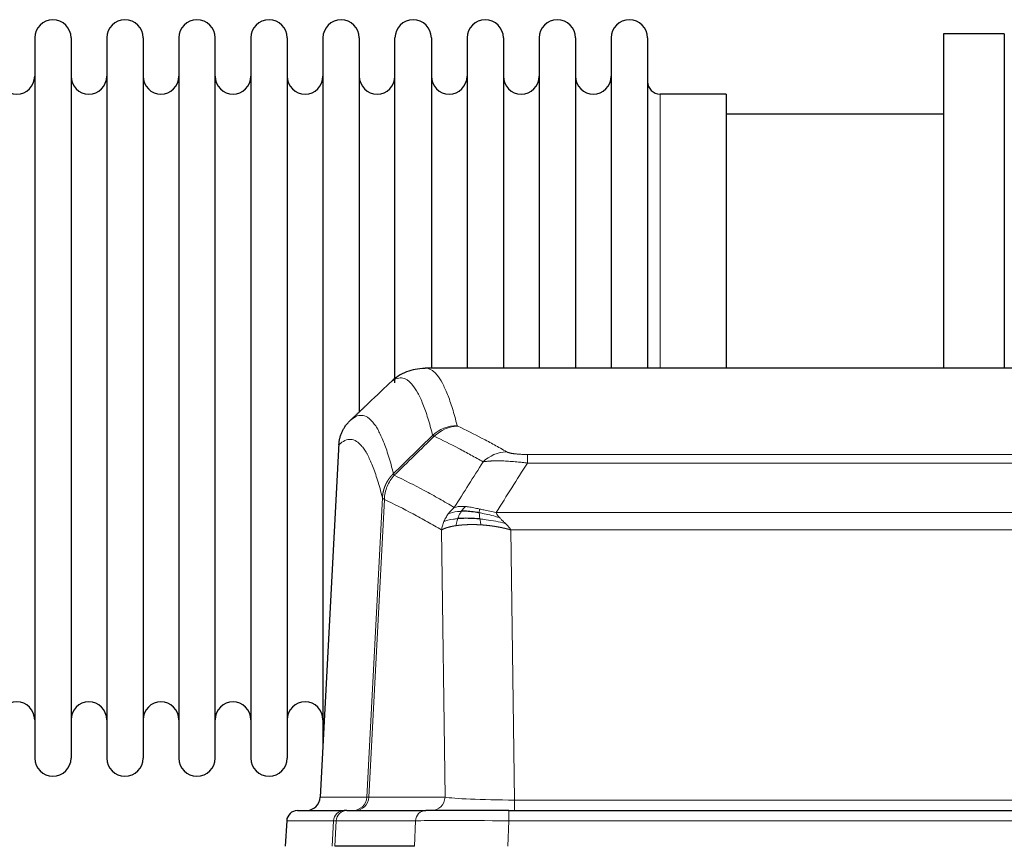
# Model space of a CAD drawing. Header units: inches. Extents: x 0 to 20790, y -12 to 14700.
# Tile 75 of 184: x 2362 to 2638, y 12133 to 12364. Entities that reach past the tile are written whole.
import ezdxf

# ---------------------------------------------------------------- set-up
doc = ezdxf.new("R2010")
doc.units = ezdxf.units.IN
doc.layers.add('1', color=7, linetype='Continuous', true_color=0xffffff)

msp = doc.modelspace()

# ---------------------------------------------------------------- linework, layer by layer
at = {"layer": '1', "color": 2, "linetype": 'Continuous', "lineweight": 25}
for p, q in [((2638.169, 12360.324), (2621.169, 12360.324)), ((2621.169, 12360.324), (2621.169, 12266.726)), ((2638.169, 12360.324), (2638.169, 12266.726)), ((2366.369, 12359.224), (2366.369, 12157.424)), ((2376.569, 12359.224), (2376.569, 12157.424)), ((2386.569, 12359.224), (2386.569, 12157.424)), ((2396.769, 12359.224), (2396.769, 12157.424)), ((2406.769, 12359.224), (2406.769, 12157.424)), ((2416.969, 12157.424), (2416.969, 12359.224)), ((2426.969, 12359.224), (2426.969, 12157.424)), ((2437.169, 12359.224), (2437.169, 12157.424)), ((2447.169, 12359.224), (2447.169, 12258.324)), ((2457.369, 12359.224), (2457.369, 12258.324)), ((2467.369, 12262.543), (2467.369, 12359.224)), ((2477.569, 12359.224), (2477.569, 12266.725)), ((2487.569, 12359.224), (2487.569, 12266.725)), ((2497.769, 12359.224), (2497.769, 12266.725)), ((2507.769, 12359.224), (2507.769, 12266.725)), ((2517.969, 12359.224), (2517.969, 12266.725)), ((2527.969, 12359.224), (2527.969, 12266.725)), ((2538.169, 12359.224), (2538.169, 12266.725)), ((2560.169, 12343.474), (2541.669, 12343.474)), ((2560.169, 12343.474), (2560.169, 12266.72)), ((2621.169, 12337.824), (2560.164, 12337.824)), ((2738.523, 12266.719), (2475.815, 12266.719)), ((2447.169, 12258.324), (2447.169, 12161.103)), ((2457.369, 12258.324), (2457.369, 12254.343)), ((2451.667, 12245.699), (2446.393, 12146.507)), ((2440.022, 12142.719), (2453.133, 12142.719)), ((2453.83, 12142.719), (2453.133, 12142.719)), ((2453.83, 12142.719), (2476.004, 12142.719)), ((2499.259, 12142.719), (2476.004, 12142.719)), ((2499.259, 12142.719), (2715.079, 12142.719)), ((2437.011, 12139.878), (2436.631, 12132.719)), ((2472.804, 12132.719), (2450.55, 12132.719))]:
    msp.add_line(p, q, dxfattribs=at)
at = {"layer": '1', "color": 110, "linetype": 'Continuous', "lineweight": 13}
for p, q in [((2541.669, 12343.474), (2541.669, 12266.72)), ((2451.653, 12245.205), (2446.406, 12146.51)), ((2504.498, 12242.512), (2709.84, 12242.512)), ((2504.498, 12240.096), (2504.498, 12242.512)), ((2709.84, 12240.096), (2504.498, 12240.096)), ((2459.472, 12146.51), (2463.848, 12230.378)), ((2464.405, 12229.902), (2460.053, 12146.51)), ((2495.766, 12226.266), (2718.572, 12226.266)), ((2481.405, 12146.51), (2480.447, 12221.357)), ((2714.459, 12221.367), (2499.879, 12221.367)), ((2499.879, 12221.367), (2500.848, 12145.684)), ((2446.406, 12146.51), (2459.472, 12146.51)), ((2460.053, 12146.51), (2481.405, 12146.51)), ((2500.848, 12145.684), (2713.491, 12145.684)), ((2500.848, 12142.719), (2500.848, 12145.684)), ((2499.259, 12139.876), (2499.259, 12142.719)), ((2437.028, 12139.876), (2436.647, 12132.719)), ((2450.139, 12139.876), (2437.028, 12139.876)), ((2449.765, 12132.719), (2450.139, 12139.876)), ((2450.923, 12139.876), (2450.55, 12132.719)), ((2473.097, 12139.876), (2450.923, 12139.876)), ((2472.804, 12132.719), (2473.097, 12139.876)), ((2499.259, 12139.876), (2498.966, 12132.719)), ((2715.079, 12139.876), (2499.259, 12139.876))]:
    msp.add_line(p, q, dxfattribs=at)
at = {"layer": '1', "color": 2, "linetype": 'Continuous', "lineweight": 25}
for centre, radius, start, end in [((2371.469, 12359.224), 5.1, 0, 180), ((2391.669, 12359.224), 5.1, 0, 180), ((2411.869, 12359.224), 5.1, 0, 180), ((2432.069, 12359.224), 5.1, 0, 180), ((2452.269, 12359.224), 5.1, 0, 180), ((2472.469, 12359.224), 5.1, 0, 180), ((2492.669, 12359.224), 5.1, 0, 180), ((2512.869, 12359.224), 5.1, 0, 180), ((2533.069, 12359.224), 5.1, 0, 180), ((2361.369, 12348.474), 5, 180, 0), ((2381.569, 12348.474), 5, 180, 0), ((2401.769, 12348.474), 5, 180, 0), ((2421.969, 12348.474), 5, 180, 0), ((2442.169, 12348.474), 5, 180, 0), ((2462.369, 12348.474), 5, 180, 0), ((2482.569, 12348.474), 5, 180, 0), ((2502.769, 12348.474), 5, 180, 0), ((2522.969, 12348.474), 5, 180, 0), ((2541.669, 12346.974), 3.5, 180, 270), ((2361.369, 12168.174), 5, 0, 180), ((2381.569, 12168.174), 5, 0, 180), ((2401.769, 12168.174), 5, 0, 180), ((2421.969, 12168.174), 5, 0, 180), ((2442.169, 12168.174), 5, 0, 180), ((2371.469, 12157.424), 5.1, 180, 0), ((2391.669, 12157.424), 5.1, 180, 0), ((2411.869, 12157.424), 5.1, 180, 0), ((2432.069, 12157.424), 5.1, 180, 0), ((2440.007, 12139.719), 3, 90, 176.75083)]:
    msp.add_arc(centre, radius, start, end, dxfattribs=at)
at = {"layer": '1', "color": 110, "linetype": 'Continuous', "lineweight": 13}
for centre, major_axis, ratio, start_param, end_param in [((2484.802, 12240.663), (-9.695, -2.45), 0.9931439, 4.4664808, 5.2238901), ((2484.99, 12240.502), (-4.281, -9.037), 0.9659395, 3.5975691, 4.3432065), ((2498.651, 12233.356), (-4.97, -8.677), 0.9635717, 3.6779385, 4.4208965), ((2455.48, 12146.719), (0, 4), 0.9993908, 3.1415927, 4.6600291), ((2456.177, 12146.719), (0, 4), 0.9702957, 3.1415927, 4.6600291), ((2479.498, 12146.719), (20.038, 0.208), 0.001459, 3.1763609, 3.3855124), ((2477.529, 12146.719), (0, 4), 0.9702957, 3.1415927, 4.6600291), ((2500.768, 12146.719), (-20.002, 0.052), 0.0517476, 0.2535919, 1.5749043), ((2440.022, 12139.719), (0, 3), 0.9993908, 0, 1.5184364), ((2453.133, 12139.719), (0, 3), 0.9993908, 0, 1.5184364), ((2453.83, 12139.719), (0, 3), 0.9702957, 0, 1.5184364), ((2476.004, 12139.719), (0, 3), 0.9702957, 0, 1.5184364), ((2477.151, 12139.719), (-27.029, 0.156), 0.000812, 6.0391366, 6.248288), ((2499.31, 12139.719), (-27.018, 0.123), 0.0058026, 4.7143189, 6.0386286)]:
    msp.add_ellipse(centre, major_axis=major_axis, ratio=ratio, start_param=start_param, end_param=end_param, dxfattribs=at)
at = {"layer": '1', "color": 2, "linetype": 'Continuous', "lineweight": 25}
msp.add_ellipse((2442.413, 12146.719), major_axis=(0, 4), ratio=0.9993908, start_param=3.1415927, end_param=4.6600291, dxfattribs=at)
for points, knots in [([(2475.798, 12266.604), (2473.848, 12266.509), (2470.286, 12265.938), (2467.238, 12263.851), (2466.266, 12262.819), (2466.164, 12262.703)], [0, 0, 0, 0, 0.4445355, 0.938314, 1, 1, 1, 1]), ([(2451.653, 12245.205), (2451.683, 12245.837), (2451.773, 12246.464), (2451.996, 12247.383), (2452.085, 12247.685), (2452.291, 12248.28), (2452.408, 12248.572), (2452.669, 12249.143), (2452.813, 12249.422), (2453.128, 12249.965), (2453.298, 12250.229), (2453.662, 12250.738), (2453.856, 12250.984), (2454.266, 12251.455), (2454.482, 12251.681), (2454.709, 12251.896)], [0, 0, 0, 0, 0.25, 0.25, 0.375, 0.375, 0.5, 0.5, 0.625, 0.625, 0.75, 0.75, 0.875, 0.875, 1, 1, 1, 1]), ([(2491.167, 12224.434), (2490.878, 12224.461), (2490.592, 12224.485), (2489.458, 12224.567), (2488.634, 12224.602), (2487.07, 12224.621), (2486.328, 12224.605), (2485.41, 12224.553), (2485.187, 12224.537), (2484.969, 12224.519)], [0, 0, 0, 0, 0.125, 0.125, 0.5, 0.5, 0.875, 0.875, 1, 1, 1, 1]), ([(2490.998, 12226.176), (2490.769, 12226.215), (2490.542, 12226.252), (2489.641, 12226.387), (2488.981, 12226.465), (2487.712, 12226.569), (2487.102, 12226.594), (2486.33, 12226.592), (2486.141, 12226.589), (2485.955, 12226.582)], [0, 0, 0, 0, 0.125, 0.125, 0.5, 0.5, 0.875, 0.875, 1, 1, 1, 1])]:
    msp.add_open_spline(points, degree=3, knots=knots, dxfattribs=at)
at = {"layer": '1', "color": 110, "linetype": 'Continuous', "lineweight": 13}
for points, knots in [([(2475.822, 12266.719), (2475.916, 12266.719), (2476.539, 12266.69), (2477.152, 12266.466), (2477.922, 12265.969), (2478.305, 12265.667), (2478.683, 12265.286), (2478.935, 12265.015), (2479.06, 12264.87), (2479.683, 12264.103), (2480.175, 12263.349), (2480.9, 12262.005), (2481.14, 12261.522), (2481.616, 12260.486), (2481.852, 12259.933), (2482.554, 12258.168), (2483.474, 12255.533), (2484.365, 12252.337), (2484.802, 12250.598)], [0, 0, 0, 0, 0.0285171, 0.1904309, 0.1904309, 0.2713878, 0.3118663, 0.3118663, 0.3523447, 0.3523447, 0.5142585, 0.5142585, 0.5952154, 0.5952154, 0.6761724, 0.6761724, 0.8380862, 1, 1, 1, 1]), ([(2477.935, 12247.86), (2477.496, 12249.597), (2476.605, 12252.791), (2475.683, 12255.423), (2474.98, 12257.187), (2474.744, 12257.74), (2474.267, 12258.775), (2474.027, 12259.258), (2473.301, 12260.6), (2472.809, 12261.355), (2472.185, 12262.122), (2472.059, 12262.266), (2471.808, 12262.538), (2471.429, 12262.919), (2471.046, 12263.22), (2470.274, 12263.718), (2469.23, 12264.1), (2467.621, 12263.829), (2466.519, 12263.085), (2465.96, 12262.572)], [0, 0, 0, 0, 0.125, 0.25, 0.25, 0.3125, 0.3125, 0.375, 0.375, 0.5, 0.5, 0.53125, 0.53125, 0.5625, 0.625, 0.625, 0.75, 0.875, 1, 1, 1, 1]), ([(2454.709, 12251.896), (2455.28, 12252.45), (2456.408, 12253.264), (2458.053, 12253.609), (2459.119, 12253.255), (2459.908, 12252.77), (2460.299, 12252.473), (2460.75, 12252.031), (2460.943, 12251.821), (2461.071, 12251.676), (2461.135, 12251.602), (2461.454, 12251.217), (2461.833, 12250.701), (2462.271, 12250.003), (2462.458, 12249.683), (2462.582, 12249.466), (2462.644, 12249.355), (2463.2, 12248.334), (2464.173, 12246.229), (2465.583, 12242.197), (2466.492, 12238.926), (2466.938, 12237.144)], [0, 0, 0, 0, 0.125, 0.25, 0.375, 0.375, 0.4375, 0.46875, 0.484375, 0.484375, 0.5, 0.5, 0.5625, 0.59375, 0.609375, 0.609375, 0.625, 0.625, 0.75, 0.875, 1, 1, 1, 1]), ([(2484.99, 12250.437), (2484.934, 12250.463), (2484.89, 12250.49), (2484.828, 12250.544), (2484.809, 12250.571), (2484.802, 12250.598)], [0, 0, 0, 0, 0.5, 0.5, 1, 1, 1, 1]), ([(2484.99, 12250.437), (2487.275, 12249.349), (2489.556, 12248.208), (2492.972, 12246.414), (2494.109, 12245.803), (2496.382, 12244.553), (2497.517, 12243.914), (2498.651, 12243.262)], [0, 0, 0, 0, 0.5, 0.5, 0.75, 0.75, 1, 1, 1, 1]), ([(2463.848, 12230.378), (2463.404, 12232.158), (2462.498, 12235.426), (2461.091, 12239.458), (2460.121, 12241.566), (2459.566, 12242.588), (2459.505, 12242.7), (2459.381, 12242.918), (2459.195, 12243.238), (2458.758, 12243.938), (2458.38, 12244.457), (2458.062, 12244.843), (2457.998, 12244.918), (2457.87, 12245.064), (2457.678, 12245.275), (2457.228, 12245.721), (2456.838, 12246.021), (2456.052, 12246.512), (2454.988, 12246.876), (2453.348, 12246.55), (2452.223, 12245.751), (2451.653, 12245.205)], [0, 0, 0, 0, 0.125, 0.25, 0.375, 0.375, 0.390625, 0.390625, 0.40625, 0.4375, 0.5, 0.5, 0.515625, 0.515625, 0.53125, 0.5625, 0.625, 0.625, 0.75, 0.875, 1, 1, 1, 1]), ([(2492.071, 12240.437), (2490.936, 12241.09), (2489.799, 12241.729), (2487.524, 12242.98), (2486.385, 12243.592), (2482.966, 12245.388), (2480.682, 12246.531), (2478.393, 12247.62)], [0, 0, 0, 0, 0.25, 0.25, 0.5, 0.5, 1, 1, 1, 1]), ([(2504.498, 12242.512), (2504.315, 12242.512), (2504.133, 12242.513), (2503.769, 12242.518), (2503.589, 12242.521), (2503.234, 12242.53), (2503.058, 12242.536), (2502.712, 12242.55), (2502.541, 12242.558), (2502.33, 12242.57), (2502.288, 12242.573), (2502.204, 12242.578), (2502.08, 12242.586), (2501.958, 12242.594), (2501.719, 12242.612), (2501.412, 12242.638), (2501.124, 12242.668), (2500.951, 12242.689), (2500.917, 12242.693), (2500.849, 12242.701), (2500.815, 12242.705), (2500.715, 12242.718), (2500.65, 12242.727), (2500.461, 12242.754), (2500.341, 12242.773), (2500.115, 12242.812), (2500.008, 12242.831), (2499.805, 12242.873), (2499.709, 12242.894), (2499.596, 12242.921), (2499.574, 12242.926), (2499.53, 12242.937), (2499.509, 12242.943), (2499.445, 12242.959), (2499.404, 12242.97), (2499.285, 12243.004), (2499.212, 12243.027), (2499.075, 12243.073), (2499.011, 12243.096), (2498.835, 12243.166), (2498.735, 12243.214), (2498.651, 12243.262)], [0, 0, 0, 0, 0.0625, 0.0625, 0.125, 0.125, 0.1875, 0.1875, 0.25, 0.25, 0.265625, 0.265625, 0.28125, 0.3125, 0.3125, 0.375, 0.4375, 0.4375, 0.453125, 0.453125, 0.46875, 0.46875, 0.5, 0.5, 0.5625, 0.5625, 0.625, 0.625, 0.6875, 0.6875, 0.703125, 0.703125, 0.71875, 0.71875, 0.75, 0.75, 0.8125, 0.8125, 0.875, 0.875, 1, 1, 1, 1]), ([(2504.498, 12240.096), (2504.163, 12240.139), (2503.83, 12240.18), (2503.167, 12240.258), (2502.839, 12240.295), (2501.863, 12240.399), (2501.225, 12240.459), (2500.522, 12240.518), (2500.444, 12240.524), (2500.289, 12240.536), (2500.212, 12240.542), (2499.98, 12240.56), (2499.827, 12240.571), (2499.373, 12240.603), (2498.778, 12240.64), (2498.205, 12240.668), (2497.784, 12240.686), (2497.575, 12240.693), (2497.37, 12240.7), (2497.233, 12240.704), (2497.166, 12240.706), (2496.56, 12240.721), (2496.052, 12240.725), (2495.333, 12240.716), (2495.1, 12240.711), (2494.762, 12240.701), (2494.651, 12240.696), (2494.432, 12240.687), (2494.325, 12240.681), (2493.798, 12240.652), (2493.41, 12240.62), (2492.695, 12240.54), (2492.368, 12240.492), (2492.071, 12240.437)], [0, 0, 0, 0, 0.0625, 0.0625, 0.125, 0.125, 0.25, 0.25, 0.265625, 0.265625, 0.28125, 0.28125, 0.3125, 0.3125, 0.375, 0.4375, 0.4375, 0.46875, 0.484375, 0.484375, 0.5, 0.5, 0.625, 0.625, 0.6875, 0.6875, 0.71875, 0.71875, 0.75, 0.75, 0.875, 0.875, 1, 1, 1, 1]), ([(2463.848, 12230.378), (2463.849, 12230.395), (2463.851, 12230.429), (2463.854, 12230.48), (2463.858, 12230.531), (2463.861, 12230.581), (2463.865, 12230.632), (2463.869, 12230.683), (2463.873, 12230.733), (2463.878, 12230.784), (2463.883, 12230.834), (2463.888, 12230.885), (2463.893, 12230.935), (2463.899, 12230.986), (2463.905, 12231.036), (2463.911, 12231.087), (2463.917, 12231.137), (2463.924, 12231.188), (2463.931, 12231.238), (2463.938, 12231.288), (2463.945, 12231.338), (2463.953, 12231.389), (2463.961, 12231.439), (2463.969, 12231.489), (2463.977, 12231.539), (2463.986, 12231.589), (2463.995, 12231.639), (2464.004, 12231.689), (2464.013, 12231.739), (2464.023, 12231.789), (2464.033, 12231.839), (2464.043, 12231.888), (2464.053, 12231.938), (2464.064, 12231.988), (2464.075, 12232.037), (2464.086, 12232.087), (2464.097, 12232.136), (2464.109, 12232.186), (2464.121, 12232.235), (2464.133, 12232.285), (2464.145, 12232.334), (2464.158, 12232.383), (2464.17, 12232.432), (2464.184, 12232.481), (2464.197, 12232.53), (2464.211, 12232.579), (2464.224, 12232.628), (2464.238, 12232.677), (2464.253, 12232.726), (2464.267, 12232.774), (2464.282, 12232.823), (2464.297, 12232.871), (2464.313, 12232.92), (2464.328, 12232.968), (2464.344, 12233.016), (2464.36, 12233.064), (2464.376, 12233.113), (2464.393, 12233.161), (2464.409, 12233.209), (2464.426, 12233.256), (2464.444, 12233.304), (2464.461, 12233.352), (2464.479, 12233.399), (2464.497, 12233.447), (2464.515, 12233.494), (2464.533, 12233.542), (2464.552, 12233.589), (2464.571, 12233.636), (2464.59, 12233.683), (2464.609, 12233.73), (2464.629, 12233.777), (2464.649, 12233.824), (2464.669, 12233.87), (2464.689, 12233.917), (2464.71, 12233.963), (2464.731, 12234.009), (2464.758, 12234.069), (2464.792, 12234.142), (2464.832, 12234.228), (2464.874, 12234.314), (2464.916, 12234.399), (2464.96, 12234.484), (2465.004, 12234.568), (2465.049, 12234.652), (2465.094, 12234.736), (2465.14, 12234.819), (2465.188, 12234.902), (2465.235, 12234.984), (2465.284, 12235.066), (2465.334, 12235.147), (2465.384, 12235.228), (2465.435, 12235.308), (2465.486, 12235.388), (2465.539, 12235.468), (2465.592, 12235.547), (2465.646, 12235.625), (2465.701, 12235.703), (2465.756, 12235.78), (2465.812, 12235.857), (2465.869, 12235.934), (2465.926, 12236.01), (2465.984, 12236.085), (2466.043, 12236.16), (2466.103, 12236.234), (2466.163, 12236.307), (2466.224, 12236.38), (2466.286, 12236.453), (2466.348, 12236.525), (2466.411, 12236.596), (2466.475, 12236.667), (2466.539, 12236.737), (2466.604, 12236.806), (2466.669, 12236.875), (2466.735, 12236.944), (2466.802, 12237.011), (2466.87, 12237.078), (2466.915, 12237.122), (2466.938, 12237.144)], [0, 0, 0, 0, 0.0066687, 0.0133374, 0.0200061, 0.0266746, 0.0333432, 0.0400116, 0.0466801, 0.0533484, 0.0600168, 0.066685, 0.0733532, 0.0800214, 0.0866895, 0.0933575, 0.1000255, 0.1066935, 0.1133614, 0.1200292, 0.126697, 0.1333647, 0.1400324, 0.1467001, 0.1533676, 0.1600352, 0.1667026, 0.1733701, 0.1800374, 0.1867047, 0.193372, 0.2000392, 0.2067064, 0.2133735, 0.2200405, 0.2267075, 0.2333745, 0.2400414, 0.2467082, 0.253375, 0.2600418, 0.2667085, 0.2733751, 0.2800417, 0.2867082, 0.2933747, 0.3000412, 0.3067075, 0.3133739, 0.3200401, 0.3267064, 0.3333725, 0.3400387, 0.3467047, 0.3533708, 0.3600367, 0.3667026, 0.3733685, 0.3800343, 0.3867001, 0.3933658, 0.4000315, 0.4066971, 0.4133626, 0.4200281, 0.4266936, 0.433359, 0.4400243, 0.4466896, 0.4533549, 0.4600201, 0.4666852, 0.4733503, 0.4800154, 0.4866804, 0.4933453, 0.5000102, 0.5125098, 0.5250093, 0.5375088, 0.5500082, 0.5625077, 0.5750071, 0.5875066, 0.600006, 0.6125054, 0.6250049, 0.6375043, 0.6500037, 0.6625032, 0.6750026, 0.6875021, 0.7000016, 0.7125011, 0.7250006, 0.7375001, 0.7499997, 0.7624993, 0.7749989, 0.7874985, 0.7999982, 0.812498, 0.8249977, 0.8374975, 0.8499974, 0.8624973, 0.8749972, 0.8874972, 0.8999973, 0.9124974, 0.9249976, 0.9374978, 0.9499981, 0.9624985, 0.9749989, 0.9874994, 1, 1, 1, 1]), ([(2464.405, 12229.902), (2464.426, 12230.533), (2464.504, 12231.161), (2464.767, 12232.389), (2464.953, 12232.99), (2465.425, 12234.142), (2465.71, 12234.694), (2466.368, 12235.732), (2466.741, 12236.217), (2467.15, 12236.661)], [0, 0, 0, 0, 0.25, 0.25, 0.5, 0.5, 0.75, 0.75, 1, 1, 1, 1]), ([(2467.15, 12236.661), (2467.075, 12236.75), (2467.032, 12236.847), (2466.974, 12237.02), (2466.959, 12237.096), (2466.938, 12237.144)], [0, 0, 0, 0, 0.5, 0.5, 1, 1, 1, 1]), ([(2467.15, 12236.661), (2469.972, 12235.323), (2472.788, 12233.902), (2477.001, 12231.647), (2478.404, 12230.875), (2481.206, 12229.29), (2482.606, 12228.476), (2484.004, 12227.643)], [0, 0, 0, 0, 0.5, 0.5, 0.75, 0.75, 1, 1, 1, 1]), ([(2464.405, 12229.902), (2464.4, 12229.905), (2464.39, 12229.912), (2464.374, 12229.921), (2464.359, 12229.931), (2464.344, 12229.941), (2464.329, 12229.95), (2464.313, 12229.96), (2464.298, 12229.97), (2464.282, 12229.98), (2464.267, 12229.99), (2464.252, 12230), (2464.236, 12230.01), (2464.221, 12230.02), (2464.206, 12230.03), (2464.191, 12230.04), (2464.175, 12230.05), (2464.16, 12230.06), (2464.146, 12230.07), (2464.131, 12230.08), (2464.116, 12230.09), (2464.102, 12230.1), (2464.087, 12230.111), (2464.073, 12230.121), (2464.06, 12230.131), (2464.046, 12230.141), (2464.033, 12230.152), (2464.012, 12230.168), (2463.986, 12230.189), (2463.958, 12230.215), (2463.934, 12230.24), (2463.915, 12230.262), (2463.899, 12230.282), (2463.886, 12230.3), (2463.876, 12230.316), (2463.868, 12230.33), (2463.862, 12230.343), (2463.857, 12230.353), (2463.854, 12230.362), (2463.852, 12230.368), (2463.85, 12230.373), (2463.849, 12230.377), (2463.849, 12230.378), (2463.848, 12230.378)], [0, 0, 0, 0, 0.0155037, 0.0313049, 0.0474035, 0.0637997, 0.0804935, 0.097485, 0.1147743, 0.1323613, 0.1502462, 0.1684289, 0.1869096, 0.2056883, 0.224765, 0.2441397, 0.2638126, 0.2837835, 0.3040527, 0.32462, 0.3454856, 0.3666494, 0.3881116, 0.409872, 0.4319308, 0.454288, 0.4769435, 0.4998975, 0.5635611, 0.6228928, 0.6778927, 0.7285606, 0.7748966, 0.8169007, 0.8545729, 0.8879131, 0.9169214, 0.9415977, 0.9619421, 0.9779545, 0.989635, 0.9969835, 1, 1, 1, 1]), ([(2480.447, 12221.357), (2479.116, 12222.143), (2477.784, 12222.911), (2475.116, 12224.41), (2473.781, 12225.141), (2469.77, 12227.277), (2467.09, 12228.627), (2464.405, 12229.902)], [0, 0, 0, 0, 0.25, 0.25, 0.5, 0.5, 1, 1, 1, 1]), ([(2482.297, 12225.836), (2482.543, 12226.166), (2482.809, 12226.484), (2483.379, 12227.088), (2483.683, 12227.374), (2484.004, 12227.643)], [0, 0, 0, 0, 0.5, 0.5, 1, 1, 1, 1]), ([(2487.179, 12227.904), (2486.88, 12227.93), (2486.59, 12227.946), (2485.463, 12227.961), (2484.697, 12227.868), (2484.004, 12227.643)], [0, 0, 0, 0, 0.25, 0.25, 1, 1, 1, 1]), ([(2485.955, 12226.582), (2486.054, 12226.732), (2486.155, 12226.873), (2486.412, 12227.202), (2486.569, 12227.376), (2486.88, 12227.676), (2487.033, 12227.803), (2487.179, 12227.904)], [0, 0, 0, 0, 0.25, 0.25, 0.625, 0.625, 1, 1, 1, 1]), ([(2491.149, 12227.209), (2490.968, 12227.249), (2490.79, 12227.288), (2490.083, 12227.442), (2489.568, 12227.549), (2488.574, 12227.73), (2488.095, 12227.805), (2487.48, 12227.876), (2487.329, 12227.891), (2487.179, 12227.904)], [0, 0, 0, 0, 0.125, 0.125, 0.5, 0.5, 0.875, 0.875, 1, 1, 1, 1]), ([(2481.086, 12223.696), (2481.243, 12224.071), (2481.423, 12224.439), (2481.827, 12225.155), (2482.051, 12225.502), (2482.297, 12225.836)], [0, 0, 0, 0, 0.5, 0.5, 1, 1, 1, 1]), ([(2484.969, 12224.519), (2484.534, 12224.483), (2484.124, 12224.438), (2482.594, 12224.221), (2481.699, 12223.981), (2481.086, 12223.696)], [0, 0, 0, 0, 0.25, 0.25, 1, 1, 1, 1]), ([(2485.955, 12226.582), (2485.583, 12226.569), (2485.227, 12226.543), (2483.866, 12226.392), (2482.995, 12226.167), (2482.297, 12225.836)], [0, 0, 0, 0, 0.25, 0.25, 1, 1, 1, 1]), ([(2484.479, 12222.558), (2484.515, 12222.758), (2484.557, 12222.982), (2484.663, 12223.461), (2484.725, 12223.717), (2484.851, 12224.158), (2484.907, 12224.338), (2484.969, 12224.519)], [0, 0, 0, 0, 0.375, 0.375, 0.75, 0.75, 1, 1, 1, 1]), ([(2484.969, 12224.519), (2485, 12224.61), (2485.032, 12224.701), (2485.167, 12225.065), (2485.28, 12225.337), (2485.529, 12225.862), (2485.665, 12226.115), (2485.857, 12226.43), (2485.906, 12226.507), (2485.955, 12226.582)], [0, 0, 0, 0, 0.125, 0.125, 0.5, 0.5, 0.875, 0.875, 1, 1, 1, 1]), ([(2490.998, 12226.176), (2490.997, 12226.3), (2490.998, 12226.416), (2491.012, 12226.681), (2491.028, 12226.818), (2491.076, 12227.048), (2491.108, 12227.14), (2491.149, 12227.209)], [0, 0, 0, 0, 0.25, 0.25, 0.625, 0.625, 1, 1, 1, 1]), ([(2496.637, 12224.822), (2495.227, 12225.244), (2493.79, 12225.62), (2491.92, 12226.01), (2491.456, 12226.098), (2490.998, 12226.176)], [0, 0, 0, 0, 0.75, 0.75, 1, 1, 1, 1]), ([(2491.167, 12224.434), (2491.155, 12224.511), (2491.143, 12224.589), (2491.099, 12224.899), (2491.07, 12225.131), (2491.026, 12225.575), (2491.011, 12225.788), (2491.001, 12226.05), (2490.999, 12226.114), (2490.998, 12226.176)], [0, 0, 0, 0, 0.125, 0.125, 0.5, 0.5, 0.875, 0.875, 1, 1, 1, 1]), ([(2495.766, 12226.266), (2494.546, 12226.454), (2493.37, 12226.711), (2491.876, 12227.045), (2491.509, 12227.128), (2491.149, 12227.209)], [0, 0, 0, 0, 0.75, 0.75, 1, 1, 1, 1]), ([(2496.637, 12224.822), (2496.519, 12224.949), (2496.409, 12225.075), (2496.16, 12225.384), (2496.035, 12225.566), (2495.849, 12225.922), (2495.788, 12226.096), (2495.766, 12226.266)], [0, 0, 0, 0, 0.25, 0.25, 0.625, 0.625, 1, 1, 1, 1]), ([(2498.308, 12223.203), (2498.235, 12223.275), (2498.161, 12223.346), (2497.864, 12223.628), (2497.643, 12223.834), (2497.215, 12224.238), (2497.01, 12224.436), (2496.758, 12224.694), (2496.696, 12224.758), (2496.637, 12224.822)], [0, 0, 0, 0, 0.125, 0.125, 0.5, 0.5, 0.875, 0.875, 1, 1, 1, 1]), ([(2480.447, 12221.357), (2480.504, 12221.753), (2480.587, 12222.149), (2480.8, 12222.931), (2480.931, 12223.317), (2481.086, 12223.696)], [0, 0, 0, 0, 0.5, 0.5, 1, 1, 1, 1]), ([(2484.479, 12222.558), (2484.467, 12222.556), (2484.444, 12222.553), (2484.409, 12222.548), (2484.374, 12222.542), (2484.338, 12222.537), (2484.302, 12222.531), (2484.265, 12222.525), (2484.228, 12222.52), (2484.191, 12222.513), (2484.153, 12222.507), (2484.115, 12222.501), (2484.077, 12222.495), (2484.038, 12222.488), (2483.999, 12222.481), (2483.959, 12222.475), (2483.92, 12222.468), (2483.879, 12222.46), (2483.839, 12222.453), (2483.798, 12222.446), (2483.757, 12222.438), (2483.716, 12222.431), (2483.674, 12222.423), (2483.632, 12222.415), (2483.59, 12222.407), (2483.548, 12222.398), (2483.505, 12222.39), (2483.462, 12222.381), (2483.419, 12222.373), (2483.376, 12222.364), (2483.332, 12222.355), (2483.288, 12222.346), (2483.244, 12222.336), (2483.2, 12222.327), (2483.155, 12222.317), (2483.111, 12222.307), (2483.066, 12222.298), (2483.021, 12222.287), (2482.976, 12222.277), (2482.93, 12222.267), (2482.885, 12222.256), (2482.839, 12222.245), (2482.794, 12222.234), (2482.748, 12222.223), (2482.702, 12222.212), (2482.656, 12222.201), (2482.61, 12222.189), (2482.564, 12222.177), (2482.518, 12222.165), (2482.472, 12222.153), (2482.426, 12222.141), (2482.379, 12222.128), (2482.333, 12222.116), (2482.287, 12222.103), (2482.241, 12222.09), (2482.195, 12222.077), (2482.148, 12222.063), (2482.102, 12222.05), (2482.056, 12222.036), (2482.01, 12222.022), (2481.964, 12222.008), (2481.918, 12221.994), (2481.873, 12221.98), (2481.827, 12221.965), (2481.782, 12221.95), (2481.736, 12221.935), (2481.691, 12221.92), (2481.646, 12221.905), (2481.602, 12221.889), (2481.557, 12221.873), (2481.513, 12221.858), (2481.468, 12221.841), (2481.424, 12221.825), (2481.381, 12221.809), (2481.337, 12221.792), (2481.294, 12221.775), (2481.251, 12221.758), (2481.209, 12221.741), (2481.167, 12221.724), (2481.125, 12221.706), (2481.083, 12221.688), (2481.042, 12221.67), (2481.001, 12221.652), (2480.961, 12221.634), (2480.921, 12221.615), (2480.882, 12221.596), (2480.843, 12221.577), (2480.804, 12221.558), (2480.766, 12221.539), (2480.728, 12221.52), (2480.691, 12221.5), (2480.655, 12221.48), (2480.619, 12221.46), (2480.583, 12221.44), (2480.548, 12221.419), (2480.514, 12221.399), (2480.48, 12221.378), (2480.458, 12221.364), (2480.447, 12221.357)], [0, 0, 0, 0, 0.0060657, 0.012223, 0.0184718, 0.0248123, 0.0312443, 0.0377679, 0.0443831, 0.0510899, 0.0578883, 0.0647782, 0.0717598, 0.0788329, 0.0859977, 0.093254, 0.1006019, 0.1080414, 0.1155725, 0.1231952, 0.1309095, 0.1387154, 0.1466129, 0.1546019, 0.1626826, 0.1708549, 0.1791188, 0.1874742, 0.1959213, 0.20446, 0.2130903, 0.2218121, 0.2306256, 0.2395307, 0.2485274, 0.2576156, 0.2667955, 0.276067, 0.2854301, 0.2948848, 0.3044311, 0.314069, 0.3237985, 0.3336196, 0.3435324, 0.3535367, 0.3636326, 0.3738202, 0.3840993, 0.3944701, 0.4049324, 0.4154864, 0.426132, 0.4368691, 0.4476979, 0.4586183, 0.4696303, 0.480734, 0.4919292, 0.503216, 0.5145945, 0.5260645, 0.5376262, 0.5492795, 0.5610244, 0.5728609, 0.584789, 0.5968087, 0.60892, 0.621123, 0.6334175, 0.6458037, 0.6582815, 0.6708509, 0.6835119, 0.6962645, 0.7091087, 0.7220445, 0.735072, 0.748191, 0.7614017, 0.774704, 0.7880979, 0.8015834, 0.8151605, 0.8288293, 0.8425896, 0.8564416, 0.8703852, 0.8844204, 0.8985472, 0.9127656, 0.9270756, 0.9414773, 0.9559705, 0.9705554, 0.9852319, 1, 1, 1, 1]), ([(2491.482, 12222.783), (2491.46, 12222.785), (2491.416, 12222.788), (2491.35, 12222.792), (2491.284, 12222.795), (2491.218, 12222.799), (2491.152, 12222.803), (2491.086, 12222.807), (2491.019, 12222.81), (2490.953, 12222.813), (2490.887, 12222.817), (2490.82, 12222.82), (2490.754, 12222.823), (2490.687, 12222.826), (2490.621, 12222.828), (2490.554, 12222.831), (2490.488, 12222.834), (2490.421, 12222.836), (2490.354, 12222.839), (2490.287, 12222.841), (2490.221, 12222.843), (2490.154, 12222.845), (2490.087, 12222.847), (2490.02, 12222.849), (2489.953, 12222.85), (2489.886, 12222.852), (2489.819, 12222.853), (2489.752, 12222.855), (2489.685, 12222.856), (2489.618, 12222.857), (2489.551, 12222.858), (2489.484, 12222.859), (2489.417, 12222.86), (2489.35, 12222.861), (2489.283, 12222.861), (2489.216, 12222.861), (2489.148, 12222.862), (2489.081, 12222.862), (2489.014, 12222.862), (2488.947, 12222.862), (2488.88, 12222.862), (2488.813, 12222.862), (2488.746, 12222.861), (2488.679, 12222.861), (2488.612, 12222.86), (2488.545, 12222.859), (2488.478, 12222.858), (2488.411, 12222.857), (2488.344, 12222.856), (2488.277, 12222.855), (2488.21, 12222.854), (2488.143, 12222.852), (2488.076, 12222.85), (2488.009, 12222.849), (2487.943, 12222.847), (2487.876, 12222.845), (2487.809, 12222.843), (2487.743, 12222.841), (2487.676, 12222.838), (2487.61, 12222.836), (2487.543, 12222.833), (2487.477, 12222.83), (2487.411, 12222.828), (2487.344, 12222.825), (2487.278, 12222.821), (2487.212, 12222.818), (2487.146, 12222.815), (2487.08, 12222.811), (2487.014, 12222.808), (2486.948, 12222.804), (2486.883, 12222.8), (2486.817, 12222.796), (2486.752, 12222.792), (2486.686, 12222.788), (2486.621, 12222.783), (2486.556, 12222.779), (2486.49, 12222.774), (2486.425, 12222.77), (2486.36, 12222.765), (2486.296, 12222.76), (2486.231, 12222.755), (2486.166, 12222.749), (2486.102, 12222.744), (2486.038, 12222.738), (2485.973, 12222.733), (2485.909, 12222.727), (2485.845, 12222.721), (2485.782, 12222.715), (2485.718, 12222.709), (2485.654, 12222.703), (2485.591, 12222.696), (2485.528, 12222.69), (2485.465, 12222.683), (2485.402, 12222.676), (2485.339, 12222.669), (2485.276, 12222.662), (2485.214, 12222.655), (2485.152, 12222.647), (2485.09, 12222.64), (2485.028, 12222.632), (2484.966, 12222.625), (2484.904, 12222.617), (2484.843, 12222.609), (2484.782, 12222.601), (2484.721, 12222.592), (2484.66, 12222.584), (2484.599, 12222.576), (2484.539, 12222.567), (2484.499, 12222.561), (2484.479, 12222.558)], [0, 0, 0, 0, 0.0082024, 0.0164263, 0.0246716, 0.0329384, 0.0412265, 0.0495362, 0.0578672, 0.0662198, 0.0745938, 0.0829892, 0.0914062, 0.0998446, 0.1083045, 0.1167859, 0.1252887, 0.1338131, 0.1423589, 0.1509263, 0.1595151, 0.1681255, 0.1767574, 0.1854108, 0.1940858, 0.2027822, 0.2115002, 0.2202398, 0.2290008, 0.2377835, 0.2465876, 0.2554134, 0.2642606, 0.2731295, 0.2820199, 0.2909319, 0.2998654, 0.3088206, 0.3177973, 0.3267956, 0.3358154, 0.3448569, 0.35392, 0.3630047, 0.3721109, 0.3812388, 0.3903883, 0.3995594, 0.4087522, 0.4179665, 0.4272025, 0.4364601, 0.4457393, 0.4550402, 0.4643627, 0.4737069, 0.4830727, 0.4924601, 0.5018692, 0.5113, 0.5207524, 0.5302265, 0.5397222, 0.5492397, 0.5587788, 0.5683395, 0.577922, 0.5875261, 0.5971519, 0.6067994, 0.6164686, 0.6261595, 0.6358721, 0.6456064, 0.6553624, 0.6651401, 0.6749395, 0.6847606, 0.6946034, 0.704468, 0.7143542, 0.7242622, 0.734192, 0.7441434, 0.7541166, 0.7641115, 0.7741282, 0.7841666, 0.7942268, 0.8043087, 0.8144123, 0.8245377, 0.8346848, 0.8448538, 0.8550444, 0.8652568, 0.875491, 0.885747, 0.8960247, 0.9063242, 0.9166455, 0.9269886, 0.9373534, 0.9477401, 0.9581485, 0.9685787, 0.9790306, 0.9895044, 1, 1, 1, 1]), ([(2491.482, 12222.783), (2491.448, 12222.946), (2491.409, 12223.132), (2491.327, 12223.534), (2491.284, 12223.751), (2491.217, 12224.126), (2491.191, 12224.279), (2491.167, 12224.434)], [0, 0, 0, 0, 0.375, 0.375, 0.75, 0.75, 1, 1, 1, 1]), ([(2498.308, 12223.203), (2496.536, 12223.655), (2494.707, 12224.002), (2492.333, 12224.315), (2491.745, 12224.38), (2491.167, 12224.434)], [0, 0, 0, 0, 0.75, 0.75, 1, 1, 1, 1]), ([(2499.879, 12221.367), (2499.857, 12221.373), (2499.813, 12221.386), (2499.746, 12221.404), (2499.68, 12221.423), (2499.613, 12221.441), (2499.547, 12221.459), (2499.48, 12221.477), (2499.413, 12221.495), (2499.346, 12221.513), (2499.278, 12221.531), (2499.211, 12221.549), (2499.144, 12221.566), (2499.076, 12221.584), (2499.009, 12221.601), (2498.941, 12221.619), (2498.873, 12221.636), (2498.805, 12221.653), (2498.737, 12221.67), (2498.669, 12221.687), (2498.601, 12221.703), (2498.533, 12221.72), (2498.464, 12221.736), (2498.396, 12221.753), (2498.327, 12221.769), (2498.259, 12221.785), (2498.19, 12221.801), (2498.121, 12221.817), (2498.052, 12221.833), (2497.983, 12221.849), (2497.914, 12221.865), (2497.845, 12221.88), (2497.776, 12221.895), (2497.706, 12221.911), (2497.637, 12221.926), (2497.568, 12221.941), (2497.498, 12221.956), (2497.428, 12221.971), (2497.359, 12221.986), (2497.289, 12222), (2497.219, 12222.015), (2497.149, 12222.029), (2497.079, 12222.043), (2497.009, 12222.057), (2496.939, 12222.071), (2496.868, 12222.085), (2496.798, 12222.099), (2496.728, 12222.113), (2496.657, 12222.126), (2496.586, 12222.14), (2496.516, 12222.153), (2496.445, 12222.166), (2496.374, 12222.18), (2496.304, 12222.193), (2496.233, 12222.205), (2496.162, 12222.218), (2496.091, 12222.231), (2496.02, 12222.243), (2495.949, 12222.256), (2495.878, 12222.268), (2495.806, 12222.28), (2495.735, 12222.292), (2495.664, 12222.304), (2495.592, 12222.316), (2495.521, 12222.328), (2495.45, 12222.339), (2495.378, 12222.351), (2495.306, 12222.362), (2495.235, 12222.373), (2495.163, 12222.384), (2495.091, 12222.395), (2495.02, 12222.406), (2494.948, 12222.417), (2494.876, 12222.427), (2494.804, 12222.438), (2494.732, 12222.448), (2494.66, 12222.458), (2494.588, 12222.469), (2494.516, 12222.479), (2494.444, 12222.488), (2494.372, 12222.498), (2494.3, 12222.508), (2494.228, 12222.517), (2494.156, 12222.527), (2494.084, 12222.536), (2494.012, 12222.545), (2493.939, 12222.554), (2493.867, 12222.563), (2493.795, 12222.571), (2493.723, 12222.58), (2493.65, 12222.589), (2493.578, 12222.597), (2493.506, 12222.605), (2493.434, 12222.613), (2493.361, 12222.621), (2493.289, 12222.629), (2493.216, 12222.637), (2493.144, 12222.644), (2493.072, 12222.652), (2492.999, 12222.659), (2492.927, 12222.666), (2492.855, 12222.673), (2492.782, 12222.68), (2492.71, 12222.687), (2492.638, 12222.694), (2492.565, 12222.701), (2492.493, 12222.707), (2492.421, 12222.713), (2492.348, 12222.719), (2492.276, 12222.726), (2492.204, 12222.731), (2492.131, 12222.737), (2492.059, 12222.743), (2491.987, 12222.748), (2491.915, 12222.754), (2491.842, 12222.759), (2491.77, 12222.764), (2491.698, 12222.769), (2491.626, 12222.774), (2491.554, 12222.779), (2491.506, 12222.782), (2491.482, 12222.783)], [0, 0, 0, 0, 0.007775, 0.0155603, 0.0233558, 0.0311618, 0.038978, 0.0468046, 0.0546416, 0.0624889, 0.0703466, 0.0782147, 0.0860931, 0.093982, 0.1018813, 0.109791, 0.1177112, 0.1256417, 0.1335828, 0.1415343, 0.1494962, 0.1574687, 0.1654516, 0.173445, 0.1814489, 0.1894634, 0.1974883, 0.2055238, 0.2135699, 0.2216264, 0.2296936, 0.2377713, 0.2458596, 0.2539585, 0.2620679, 0.270188, 0.2783187, 0.28646, 0.2946119, 0.3027745, 0.3109477, 0.3191316, 0.3273261, 0.3355314, 0.3437472, 0.3519738, 0.3602111, 0.3684591, 0.3767178, 0.3849872, 0.3932673, 0.4015582, 0.4098598, 0.4181722, 0.4264954, 0.4348293, 0.443174, 0.4515295, 0.4598958, 0.4682728, 0.4766607, 0.4850594, 0.493469, 0.5018893, 0.5103206, 0.5187626, 0.5272155, 0.5356793, 0.544154, 0.5526395, 0.561136, 0.5696433, 0.5781615, 0.5866906, 0.5952307, 0.6037817, 0.6123436, 0.6209165, 0.6295003, 0.638095, 0.6467007, 0.6553174, 0.6639451, 0.6725838, 0.6812334, 0.6898941, 0.6985657, 0.7072484, 0.7159421, 0.7246468, 0.7333625, 0.7420893, 0.7508272, 0.759576, 0.768336, 0.777107, 0.7858891, 0.7946823, 0.8034866, 0.812302, 0.8211284, 0.829966, 0.8388147, 0.8476746, 0.8565455, 0.8654276, 0.8743209, 0.8832252, 0.8921408, 0.9010675, 0.9100054, 0.9189544, 0.9279147, 0.9368861, 0.9458688, 0.9548626, 0.9638676, 0.9728839, 0.9819114, 0.9909501, 1, 1, 1, 1]), ([(2499.879, 12221.367), (2499.727, 12221.613), (2499.551, 12221.852), (2499.168, 12222.319), (2498.961, 12222.546), (2498.603, 12222.915), (2498.456, 12223.06), (2498.308, 12223.203)], [0, 0, 0, 0, 0.375, 0.375, 0.75, 0.75, 1, 1, 1, 1])]:
    msp.add_open_spline(points, degree=3, knots=knots, dxfattribs=at)
at = {"layer": '1', "color": 2, "linetype": 'Continuous', "lineweight": 25}
for points, degree in [([(2465.96, 12262.572), (2463.674, 12260.403), (2461.388, 12258.235), (2459.102, 12256.066)], 3), ([(2459.219, 12256.176), (2454.71, 12251.898)], 1)]:
    msp.add_open_spline(points, degree=degree, dxfattribs=at)
at = {"layer": '1', "color": 110, "linetype": 'Continuous', "lineweight": 13}
for points in [[(2466.938, 12237.144), (2470.603, 12240.716), (2474.268, 12244.288), (2477.935, 12247.86)], [(2478.393, 12247.62), (2474.645, 12243.967), (2470.897, 12240.314), (2467.15, 12236.661)], [(2478.393, 12247.62), (2478.281, 12247.671), (2478.092, 12247.763), (2477.975, 12247.831), (2477.935, 12247.86)], [(2484.004, 12227.643), (2486.678, 12231.912), (2489.367, 12236.176), (2492.071, 12240.437)], [(2504.498, 12240.096), (2501.57, 12235.491), (2498.659, 12230.88), (2495.766, 12226.266)]]:
    msp.add_open_spline(points, degree=3, dxfattribs=at)

doc.saveas('drawing.dxf')
